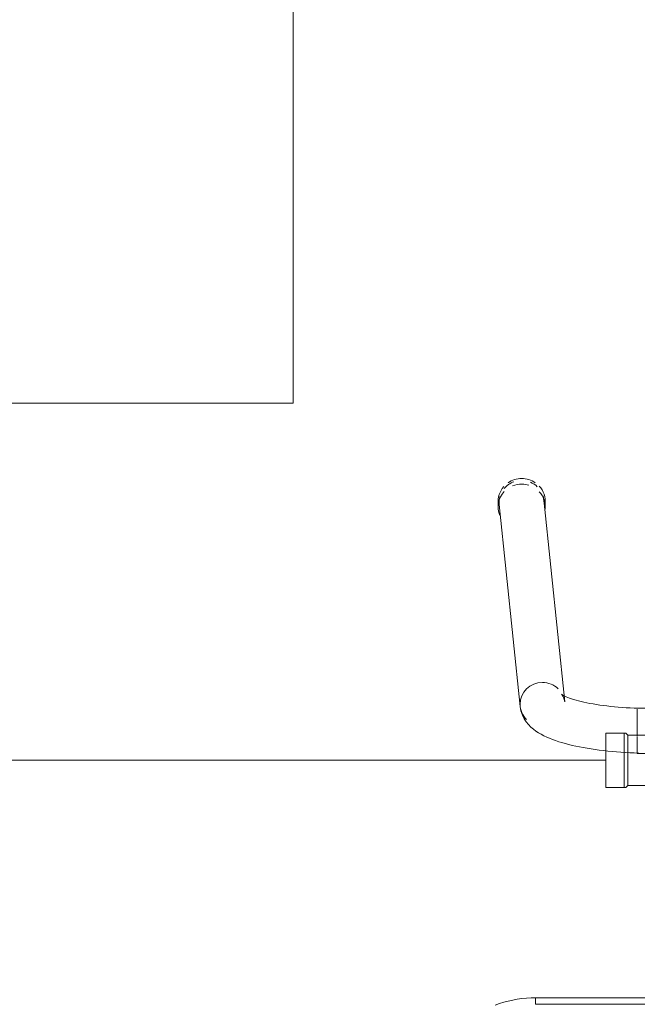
# Model space of a CAD drawing. Header units: metres. Extents: x 3 to 43.5, y -74 to -48.5.
# Tile 89 of 209: x 35.336 to 35.622, y -57.58 to -57.125. Entities that reach past the tile are written whole.
import ezdxf

# ---------------------------------------------------------------- set-up
doc = ezdxf.new("R2010")
doc.units = ezdxf.units.M
doc.linetypes.add('IMPORT-DASHDOT', pattern=[25.4, 12.7, -6.35, 0, -6.35])
for name, color, linetype, lineweight, true_color in [('1PAV - FRIG_dwg', 7, 'Continuous', 18, 0x767676), ('HVAC-RFNT', 30, 'Continuous', 18, 0xff7f00), ('TUB_FRIGO', 30, 'Continuous', 18, 0xff7f00)]:
    doc.layers.add(name, color=color, linetype=linetype, lineweight=lineweight, true_color=true_color)
doc.layers.add('I-FURN', color=7, linetype='Continuous', lineweight=18)

# ---------------------------------------------------------------- blocks, each defined once
blk = doc.blocks.new('ConjuntoParaAlunoTamanho6 - CJA06_ConjuntoParaAlunoTamanho6-V51-1PAV - FRIGORÍFICA')
at = {"layer": 'I-FURN', "color": 253, "true_color": 0xaaaaaa}
for p, q in [((-0.2643, 0.29456), (-0.2643, 0.29197)), ((-0.2638, 0.29312), (-0.25413, 0.19969)), ((-0.23354, 0.20182), (-0.24321, 0.29526)), ((-0.24254, 0.29197), (-0.24254, 0.29456)), ((-0.19271, 0.19894), (-0.2, 0.19894)), ((-0.2, 0.19844), (-0.2, 0.19411)), ((-0.2, 0.19393), (-0.2, 0.18606)), ((-0.2, 0.18573), (-0.2, 0.17922)), ((-0.2, 0.17916), (-0.2, 0.17794)), ((-0.2, 0.17794), (-0.19377, 0.17794)), ((0.247, 0.06497), (-0.247, 0.06497)), ((-0.247, 0.06497), (-0.247, 0.06197)), ((0.247, 0.06497), (-0.247, 0.06497))]:
    blk.add_line(p, q, dxfattribs=at)
at = {"layer": 'I-FURN', "color": 253, "true_color": 0xaaaaaa, "flags": 128}
for points in [[(-0.23354, 0.20182), (-0.23373, 0.20287), (-0.23403, 0.20376), (-0.23437, 0.20445), (-0.23469, 0.20492), (-0.23492, 0.20521), (-0.23505, 0.20534), (-0.23507, 0.20536)], [(-0.23507, 0.20536), (-0.23501, 0.20531), (-0.23482, 0.20518), (-0.23451, 0.20499), (-0.23408, 0.20476), (-0.23355, 0.20449), (-0.23291, 0.2042), (-0.23217, 0.20389), (-0.23133, 0.20358), (-0.23041, 0.20326), (-0.22941, 0.20294), (-0.22832, 0.20262), (-0.22717, 0.2023), (-0.22594, 0.20199), (-0.22464, 0.20169), (-0.22328, 0.2014), (-0.22186, 0.20112), (-0.22039, 0.20086), (-0.21886, 0.2006), (-0.21729, 0.20036), (-0.21567, 0.20014), (-0.214, 0.19993), (-0.2123, 0.19973), (-0.21057, 0.19956), (-0.2088, 0.1994), (-0.207, 0.19926), (-0.20518, 0.19913), (-0.20334, 0.19903), (-0.20148, 0.19894), (-0.19961, 0.19888)], [(-0.25413, 0.19969), (-0.25375, 0.19762), (-0.25311, 0.19572), (-0.25226, 0.19403), (-0.25129, 0.19256), (-0.25023, 0.19128), (-0.24913, 0.19017), (-0.24799, 0.18919), (-0.24683, 0.18832), (-0.24563, 0.18753), (-0.24441, 0.18681), (-0.24316, 0.18615), (-0.24188, 0.18553), (-0.24055, 0.18496), (-0.23919, 0.18441), (-0.23778, 0.1839), (-0.23633, 0.18341), (-0.23483, 0.18295), (-0.2333, 0.18251), (-0.23171, 0.1821), (-0.23008, 0.1817), (-0.22841, 0.18133), (-0.2267, 0.18098), (-0.22495, 0.18064), (-0.22315, 0.18033), (-0.22132, 0.18004), (-0.21946, 0.17976), (-0.21756, 0.17951), (-0.21562, 0.17928), (-0.21366, 0.17906), (-0.21168, 0.17887), (-0.20967, 0.1787), (-0.20763, 0.17855), (-0.20558, 0.17842), (-0.20352, 0.17831), (-0.20144, 0.17823), (-0.19935, 0.17816)], [(-0.247, 0.06497), (-0.24912, 0.06492), (-0.25124, 0.0648), (-0.25334, 0.06459), (-0.25544, 0.06429), (-0.25753, 0.06391), (-0.2596, 0.06345), (-0.26165, 0.0629), (-0.26367, 0.06228), (-0.26567, 0.06157)], [(0.247, 0.06197), (0.1235, 0.06197), (0, 0.06197), (-0.1235, 0.06197), (-0.247, 0.06197)], [(-0.247, 0.06197), (-0.1235, 0.06197), (0, 0.06197), (0.1235, 0.06197), (0.247, 0.06197)]]:
    blk.add_lwpolyline(points, dxfattribs=at)
at = {"layer": 'I-FURN', "color": 253, "true_color": 0xaaaaaa}
for centre, major_axis, ratio, start_param, end_param in [((-0.25342, 0.29456), (0.01088, 0), 0.965926, 1.570796, 2.185058), ((-0.25342, 0.29456), (0.01088, 0), 0.965926, 0.959427, 1.570796), ((-0.25342, 0.29456), (0.01088, 0), 0.965926, 2.438822, 3.243525), ((-0.25351, 0.29419), (0.01029, 0.00107), 0.967158, 1.815725, 2.361641), ((-0.25342, 0.29197), (0.01088, 0), 0.965926, 1.570796, 1.965237), ((-0.25342, 0.29197), (0.01088, 0), 0.965926, 1.257624, 1.559899), ((-0.25351, 0.29419), (0.01029, 0.00107), 0.967158, 0.685592, 1.060105), ((-0.25342, 0.29456), (0.01088, 0), 0.965926, 6.170166, 7.020457), ((-0.25342, 0.29197), (0.01088, 0), 0.965926, 2.404268, 3.526261), ((-0.25351, 0.29419), (0.01029, 0.00107), 0.967158, 2.780211, 3.141593), ((-0.25342, 0.29197), (0.01088, 0), 0.965926, 6.182855, 7.015454), ((-0.25351, 0.29419), (0.01029, 0.00107), 0.967158, 6.18338, 6.464028), ((-0.24383, 0.20075), (0.01029, 0.00107), 0.967158, 1.470991, 3.041787), ((-0.24383, 0.20075), (0.01029, 0.00107), 0.967158, 0.685592, 1.470991), ((-0.24383, 0.20075), (0.01029, 0.00107), 0.967158, 3.041787, 3.827185)]:
    blk.add_ellipse(centre, major_axis=major_axis, ratio=ratio, start_param=start_param, end_param=end_param, dxfattribs=at)
blk = doc.blocks.new('4 GRE - ESCOLA DE CINEMA E AUDIOVISUAL CINE REX R07_rvt-1-1PAV - FRIGORÍFICA')
at = {"layer": 'I-FURN', "color": 253, "lineweight": 18, "true_color": 0xaaaaaa}
blk.add_blockref('ConjuntoParaAlunoTamanho6 - CJA06_ConjuntoParaAlunoTamanho6-V51-1PAV - FRIGORÍFICA', (35.82168, -57.64244), dxfattribs=at)
blk = doc.blocks.new('1PAV - FRIG_dwg_A$C6C196F98-1155289-1PAV - FRIGORÍFICA')
at = {"layer": 'HVAC-RFNT'}
for p, q in [((-0.43525, 0.07557), (-0.43525, 0.05853)), ((-0.39358, 0.05663), (-0.39358, 0.07747)), ((-0.35797, 0.05663), (-0.35797, 0.07747)), ((-0.21365, 0.02178), (-0.21857, 0.02178)), ((-0.2038, 0.00284), (-0.2038, 0.02178)), ((-0.16099, 0.01269), (-0.16099, -0.01269)), ((-0.07349, -0.01345), (-0.07349, 0.01383)), ((-0.04356, -0.01458), (-0.04356, 0.01458)), ((-0.01061, -0.01572), (-0.01061, 0.01572)), ((-0.44851, 0.00133), (-0.44851, -0.02595)), ((-0.41252, -0.02595), (-0.41252, 0.00133)), ((-0.21781, -0.02519), (-0.21781, 0.00019)), ((-0.49017, -0.0017), (-0.49017, -0.02292)), ((-0.21554, -0.02178), (-0.21554, -0.00284)), ((-0.21365, -0.0017), (-0.2038, -0.0017)), ((-0.07538, -0.01269), (-0.14925, -0.01269))]:
    blk.add_line(p, q, dxfattribs=at)
at = {"layer": 'HVAC-RFNT', "linetype": 'IMPORT-DASHDOT'}
blk.add_line((-0.21365, -0.01231), (-0.2038, -0.01231), dxfattribs=at)
at = {"layer": 'HVAC-RFNT', "color": 251, "true_color": 0x656565}
blk.add_line((-0.31668, -0.04337), (-0.18107, -0.04337), dxfattribs=at)
at = {"layer": 'HVAC-RFNT', "color": 251, "linetype": 'IMPORT-DASHDOT', "true_color": 0x656565, "flags": 128}
for points in [[(-0.18107, -0.04337), (-0.17917, -0.04299), (-0.17728, -0.04299), (-0.17577, -0.04262), (-0.17387, -0.04224), (-0.12955, -0.03087), (-0.12766, -0.03049), (-0.12576, -0.03012), (-0.12387, -0.02974), (-0.12198, -0.02974), (-0.10569, -0.02974), (-0.10569, 0.02974), (-0.12198, 0.02974), (-0.12387, 0.02974), (-0.12576, 0.03012), (-0.12766, 0.03049), (-0.12955, 0.03087), (-0.17387, 0.04224), (-0.17577, 0.04262), (-0.17728, 0.04299), (-0.17917, 0.04337), (-0.18107, 0.04337), (-0.2038, 0.04337), (-0.20531, 0.04337), (-0.20721, 0.04337), (-0.20872, 0.04375), (-0.21062, 0.04413), (-0.21213, 0.04451), (-0.21365, 0.04489), (-0.21554, 0.04565), (-0.21706, 0.0464), (-0.21857, 0.04716), (-0.22009, 0.0483), (-0.22122, 0.04906), (-0.22274, 0.05019), (-0.22387, 0.05133), (-0.22501, 0.05246), (-0.22653, 0.05398), (-0.22728, 0.05512), (-0.23978, 0.0714), (-0.24092, 0.07292), (-0.24168, 0.07406), (-0.24281, 0.07519), (-0.24395, 0.07633), (-0.24509, 0.07747), (-0.24622, 0.07898), (-0.24774, 0.07974), (-0.24887, 0.08087), (-0.25001, 0.08201), (-0.25153, 0.08315), (-0.25266, 0.08391), (-0.25418, 0.08466), (-0.25531, 0.0858), (-0.25683, 0.08656), (-0.25835, 0.08731), (-0.25986, 0.08807), (-0.261, 0.08883), (-0.26251, 0.08959), (-0.26403, 0.08997), (-0.26554, 0.09072), (-0.26706, 0.0911), (-0.26857, 0.09148), (-0.27047, 0.09224), (-0.27198, 0.09262), (-0.2735, 0.093), (-0.27501, 0.093), (-0.27691, 0.09338), (-0.27842, 0.09375), (-0.27994, 0.09375), (-0.28183, 0.09375), (-0.28335, 0.09413), (-0.28486, 0.09413), (-0.31668, 0.09413), (-0.31668, 0.04034)], [(-0.31668, 0.04034), (-0.30456, 0.04034), (-0.30342, 0.04034), (-0.30267, 0.03996), (-0.30039, 0.03959), (-0.2985, 0.03845), (-0.29698, 0.03693), (-0.29547, 0.03542), (-0.29471, 0.03352), (-0.29395, 0.03163), (-0.29395, 0.03049), (-0.29395, 0.02936), (-0.29395, 0.02822), (-0.29395, 0.02708), (-0.29471, 0.02519), (-0.29547, 0.0233), (-0.29698, 0.02178), (-0.2985, 0.02027), (-0.30039, 0.01913), (-0.30267, 0.01875), (-0.30342, 0.01837), (-0.30456, 0.01837), (-0.31668, 0.01837), (-0.31668, -0.04337)]]:
    blk.add_lwpolyline(points, dxfattribs=at)
at = {"layer": 'HVAC-RFNT', "flags": 128}
for points in [[(-0.43752, 0.05966), (-0.44547, 0.05966), (-0.44547, 0.07481), (-0.43752, 0.07481)], [(-0.39585, 0.07557), (-0.43638, 0.07557), (-0.43752, 0.07481), (-0.43752, 0.05966), (-0.43638, 0.05853), (-0.39585, 0.05853), (-0.39585, 0.07557), (-0.39471, 0.07747), (-0.35683, 0.07747), (-0.35608, 0.07671)], [(-0.35608, 0.05777), (-0.35608, 0.07671), (-0.29623, 0.07671), (-0.29433, 0.07671), (-0.29206, 0.07633), (-0.29016, 0.07633), (-0.28827, 0.07595), (-0.28638, 0.07519), (-0.28448, 0.07481), (-0.28259, 0.07406), (-0.28069, 0.0733), (-0.2788, 0.07254), (-0.27691, 0.07178), (-0.27539, 0.07065), (-0.2735, 0.06951), (-0.27198, 0.06837), (-0.27047, 0.06686), (-0.26895, 0.06572), (-0.26744, 0.06421), (-0.23372, 0.0286), (-0.23221, 0.02708), (-0.23031, 0.02557), (-0.2288, 0.02443), (-0.2269, 0.02368), (-0.22501, 0.02292), (-0.22274, 0.02254), (-0.22084, 0.02216), (-0.21857, 0.02178)], [(-0.21365, 0.00284), (-0.21857, 0.00284), (-0.22084, 0.00284), (-0.22274, 0.00322), (-0.22463, 0.0036), (-0.2269, 0.00398), (-0.2288, 0.00436), (-0.23069, 0.00474), (-0.23259, 0.00549), (-0.23448, 0.00625), (-0.236, 0.00701), (-0.23789, 0.00814), (-0.23978, 0.0089), (-0.2413, 0.01004), (-0.24281, 0.01117), (-0.24471, 0.01269), (-0.24584, 0.01383), (-0.24736, 0.01534), (-0.28145, 0.05133), (-0.28297, 0.05246), (-0.28448, 0.05398), (-0.28638, 0.05512), (-0.28827, 0.05587), (-0.29016, 0.05663), (-0.29206, 0.05739), (-0.29433, 0.05739), (-0.29623, 0.05777), (-0.35608, 0.05777), (-0.35683, 0.05663), (-0.39471, 0.05663), (-0.39585, 0.05853)], [(-0.2038, 0.00208), (-0.20228, 0.00133), (-0.2019, 0.00019), (-0.20228, -0.00133), (-0.2038, -0.0017), (-0.2038, -0.02292), (-0.16099, -0.01383), (-0.16099, 0.01383), (-0.2038, 0.02292), (-0.21365, 0.02292), (-0.21365, -0.02292), (-0.2038, -0.02292)], [(-0.21365, 0.00208), (-0.2038, 0.00208), (-0.2038, 0.02292)], [(-0.16099, -0.01383), (-0.14925, -0.01383), (-0.14925, 0.01383), (-0.16099, 0.01383)], [(-0.14925, 0.01269), (-0.07538, 0.01269), (-0.07462, 0.01383), (-0.04546, 0.01383)], [(-0.04546, -0.01345), (-0.04546, 0.01383), (-0.0447, 0.01458), (-0.01288, 0.01458), (-0.01288, -0.01458), (-0.0447, -0.01458), (-0.04546, -0.01345), (-0.07462, -0.01345), (-0.07538, -0.01269), (-0.07538, 0.01269)], [(-0.01288, 0.01458), (-0.01174, 0.01572), (0, 0.01572), (0, -0.01572), (-0.01174, -0.01572), (-0.01288, -0.01458)], [(-0.21365, -0.00284), (-0.21554, -0.00284), (-0.21668, 0.00019), (-0.41062, 0.00019), (-0.41176, 0.00133), (-0.44926, 0.00133), (-0.4504, -0.0017)], [(-0.21365, -0.02178), (-0.21554, -0.02178), (-0.21668, -0.02519), (-0.41062, -0.02519), (-0.41062, 0.00019)], [(-0.49207, -0.0214), (-0.49207, -0.0036), (-0.50002, -0.0036), (-0.50002, -0.0214), (-0.49207, -0.0214), (-0.49131, -0.02292), (-0.4504, -0.02292), (-0.44926, -0.02595), (-0.41176, -0.02595), (-0.41062, -0.02519)], [(-0.4504, -0.02292), (-0.4504, -0.0017), (-0.49131, -0.0017), (-0.49207, -0.0036)]]:
    blk.add_lwpolyline(points, dxfattribs=at)
blk = doc.blocks.new('1PAV - FRIG_dwg-1115125-1PAV - FRIGORÍFICA')
at = {"layer": 'TUB_FRIGO'}
blk.add_line((13.05209, 5.43238), (14.05209, 5.43238), dxfattribs=at)
at = {"layer": 'TUB_FRIGO', "flags": 128}
blk.add_lwpolyline([(14.40758, 5.48603), (14.90758, 5.48603), (14.90758, 5.98603), (13.90758, 5.98603), (13.90758, 5.59755), (12.98754, 5.59755)], dxfattribs=at)
at = {"extrusion": (0, 0, -1), "xscale": 0.798, "yscale": 0.798, "zscale": -0.798}
blk.add_blockref('1PAV - FRIG_dwg_A$C6C196F98-1155289-1PAV - FRIGORÍFICA', (-14.05209, 5.43238), dxfattribs=at)

msp = doc.modelspace()

# ---------------------------------------------------------------- block references
at = {"lineweight": 5}
msp.add_blockref('4 GRE - ESCOLA DE CINEMA E AUDIOVISUAL CINE REX R07_rvt-1-1PAV - FRIGORÍFICA', (0, 0), dxfattribs=at)
at = {"layer": '1PAV - FRIG_dwg', "color": 7}
msp.add_blockref('1PAV - FRIG_dwg-1115125-1PAV - FRIGORÍFICA', (21.555, -62.9), dxfattribs=at)

doc.saveas('drawing.dxf')
